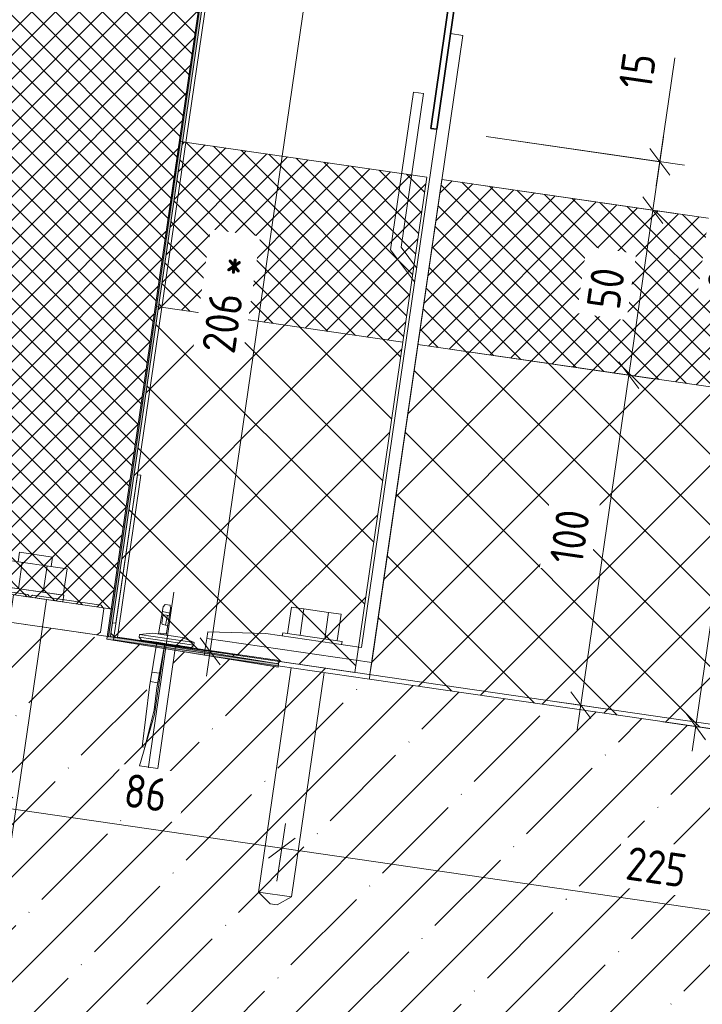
# Model space of a CAD drawing. Header units: millimetres. Extents: x 4450047 to 4451904, y 8380149 to 8380950.
# Tile 7 of 19: x 4450575 to 4450780, y 8380368 to 8380663. Entities that reach past the tile are written whole.
import ezdxf

# ---------------------------------------------------------------- set-up
doc = ezdxf.new("R2010")
doc.units = ezdxf.units.MM
for name, color, linetype, lineweight in [('Обобщенные модели', 7, 'Continuous', 18), ('Размеры', 7, 'Continuous', 9), ('Размеры-5', 7, 'Continuous', 9), ('Тонкие линии', 7, 'Continuous', 18), ('Элементы узлов', 7, 'Continuous', 18)]:
    doc.layers.add(name, color=color, linetype=linetype, lineweight=lineweight)
doc.styles.add('GOST Common', font='GOST_Common.ttf', dxfattribs={"width": 0.9, "height": 10})
doc.dimstyles.new('ADSK_Основной_2_0', dxfattribs={"dimscale": 304.8, "dimtxt": 10.05715, "dimasz": 0.023196, "dimexe": 0.024606, "dimexo": 0.049213, "dimgap": 0.008202, "dimtad": 1, "dimdec": 0, "dimzin": 0, "dimdsep": 46, "dimtxsty": 'GOST Common', "dimblk1": 'OBLIQUE', "dimblk2": 'OBLIQUE', "dimsah": 1, "dimcen": 0.09, "dimdle": 0.024606, "dimazin": 0, "dimtfac": 1, "dimtdec": 4, "dimtix": 1, "dimtmove": 1, "dimatfit": 3, "dimfxl": 1, "dimtvp": 1, "dimtfill": 1, "dimtolj": 1, "dimtzin": 0, "dimarcsym": 2})
doc.dimstyles.new('ADSK_Основной_2_0_1', dxfattribs={"dimscale": 304.8, "dimtxt": 10.05715, "dimasz": 0.023196, "dimexe": 0.024606, "dimexo": 0.049213, "dimgap": 0.008202, "dimtad": 1, "dimdec": 0, "dimzin": 0, "dimdsep": 46, "dimtxsty": 'GOST Common', "dimblk1": 'OBLIQUE', "dimblk2": 'OBLIQUE', "dimsah": 1, "dimcen": 0.09, "dimdle": 0.024606, "dimazin": 0, "dimtfac": 1, "dimtdec": 4, "dimtix": 1, "dimtmove": 0, "dimatfit": 3, "dimfxl": 1, "dimtvp": 1, "dimtfill": 1, "dimtolj": 1, "dimtzin": 0, "dimarcsym": 2})
pattern_1 = [(45, (4450656.543, 8289717.818), (-3.5355339, 3.5355339), []), (135, (4450656.543, 8289717.818), (-3.5355339, -3.5355339), [])]
pattern_2 = [(45, (4450656.543, 8289717.818), (-10.6066017, 10.6066017), []), (135, (4450656.543, 8289717.818), (-10.6066017, -10.6066017), [])]

# ---------------------------------------------------------------- blocks, each defined once
blk = doc.blocks.new('HILTI_s_Профиль_MFT-T - Профиль MFT-Ta 60x42x1_8 6m-21038455-Разрез 3-3')
at = {"layer": 'Обобщенные модели', "lineweight": 35}
for p, q in [((4450896.93, 8380662.67), (4450896.67, 8380660.89)), ((4450938.5, 8380656.63), (4450896.93, 8380662.67)), ((4450896.67, 8380660.89), (4450929.43, 8380656.13)), ((4450929.43, 8380656.13), (4450921.06, 8380598.54)), ((4450922.84, 8380598.28), (4450931.21, 8380655.87)), ((4450931.21, 8380655.87), (4450938.24, 8380654.85)), ((4450938.24, 8380654.85), (4450938.5, 8380656.63)), ((4450921.06, 8380598.54), (4450922.84, 8380598.28))]:
    blk.add_line(p, q, dxfattribs=at)
blk = doc.blocks.new('HILTI_s_Анкер_HRD-HF - HRD-HF 10x80-6062271-Разрез 3-3')
at = {"layer": 'Обобщенные модели'}
for p, q in [((4450878.13, 8380447.14), (4450879.28, 8380455.05)), ((4450879.28, 8380455.05), (4450883, 8380454.51)), ((4450881.85, 8380446.6), (4450883, 8380454.51)), ((4450883, 8380454.51), (4450890.42, 8380453.43)), ((4450889.27, 8380445.52), (4450890.42, 8380453.43)), ((4450890.42, 8380453.43), (4450894.14, 8380452.89)), ((4450894.14, 8380452.89), (4450892.99, 8380444.98)), ((4450876.65, 8380447.35), (4450876.51, 8380446.36)), ((4450876.65, 8380447.35), (4450894.47, 8380444.76)), ((4450894.32, 8380443.77), (4450894.47, 8380444.76)), ((4450879.17, 8380436.88), (4450869.39, 8380369.57)), ((4450879.29, 8380368.13), (4450889.07, 8380435.44)), ((4450869.39, 8380369.57), (4450872.87, 8380366.05)), ((4450879.29, 8380368.13), (4450869.39, 8380369.57)), ((4450874.95, 8380365.75), (4450872.87, 8380366.05)), ((4450874.95, 8380365.75), (4450879.29, 8380368.13))]:
    blk.add_line(p, q, dxfattribs=at)
blk = doc.blocks.new('HILTI_s_Кронштейн_MFT-MF_LM - Кронштейн MFT-MF 190 LM-8764719-Разрез 3-3')
at = {"layer": 'Обобщенные модели'}
for p, q in [((4450903.35, 8380438.42), (4450930.67, 8380626.44)), ((4450930.67, 8380626.44), (4450927.01, 8380626.98)), ((4450915.87, 8380609.4), (4450909, 8380562.15)), ((4450912.15, 8380562.95), (4450918.84, 8380608.96)), ((4450918.84, 8380608.96), (4450915.87, 8380609.4)), ((4450922.84, 8380598.28), (4450900.26, 8380442.91)), ((4450909, 8380562.15), (4450916.19, 8380552.52)), ((4450916.8, 8380556.71), (4450912.15, 8380562.95)), ((4450854.15, 8380447.59), (4450853.87, 8380445.61)), ((4450853.87, 8380445.61), (4450903.35, 8380438.42)), ((4450871.56, 8380447.08), (4450854.15, 8380447.59)), ((4450900.26, 8380442.91), (4450871.56, 8380447.08))]:
    blk.add_line(p, q, dxfattribs=at)
blk = doc.blocks.new('HILTI_s_Термомост_MFT-ISO_50x105x5_LM - Термомост MFT-ISO 50x105x5 LM-8779976-Разрез 3-3')
at = {"layer": 'Обобщенные модели'}
for p, q in [((4450853.87, 8380445.61), (4450853.34, 8380442)), ((4450853.87, 8380445.61), (4450903.35, 8380438.42)), ((4450853.34, 8380442), (4450853.15, 8380440.66)), ((4450902.63, 8380433.47), (4450853.15, 8380440.66)), ((4450902.82, 8380434.81), (4450903.35, 8380438.42)), ((4450902.63, 8380433.47), (4450902.82, 8380434.81))]:
    blk.add_line(p, q, dxfattribs=at)
blk = doc.blocks.new('HILTI_2D_Сталь оц_L - Оц_сталь L-21232961-Разрез 3-3')
at = {"layer": 'Элементы узлов'}
for p, q in [((4450603.26, 8380477.57), (4450610.45, 8380527.05)), ((4450604.39, 8380478.41), (4450611.44, 8380526.9)), ((4450611.44, 8380526.9), (4450610.45, 8380527.05)), ((4450652.88, 8380471.36), (4450604.39, 8380478.41)), ((4450652.74, 8380470.37), (4450603.26, 8380477.57)), ((4450652.74, 8380470.37), (4450652.88, 8380471.36))]:
    blk.add_line(p, q, dxfattribs=at)
blk = doc.blocks.new('Маленький дюбель гвоздь - Маленький дюбель гвоздь-21232962-Разрез 3-3')
at = {"layer": 'Элементы узлов', "color": 30, "true_color": 0xff7f00}
for p, q in [((4450621.36, 8380491.83), (4450613.16, 8380435.41)), ((4450616.76, 8380479.35), (4450618.12, 8380487.43)), ((4450616.76, 8380479.35), (4450618.12, 8380487.43)), ((4450618.12, 8380487.43), (4450618.77, 8380488.17)), ((4450618.12, 8380487.43), (4450618.77, 8380488.17)), ((4450618.77, 8380488.17), (4450620.21, 8380487.96)), ((4450618.77, 8380488.17), (4450620.21, 8380487.96)), ((4450620.35, 8380486.93), (4450619.04, 8380479.02)), ((4450620.35, 8380486.93), (4450619.04, 8380479.02)), ((4450620.21, 8380487.96), (4450620.35, 8380486.93)), ((4450620.21, 8380487.96), (4450620.35, 8380486.93)), ((4450618.01, 8380484.78), (4450617.69, 8380482.53)), ((4450620.12, 8380485.57), (4450617.89, 8380486.1)), ((4450618.23, 8380485.12), (4450618.01, 8380484.78)), ((4450620.01, 8380484.86), (4450618.23, 8380485.12)), ((4450618.87, 8380481.96), (4450619.43, 8380484.95)), ((4450617.69, 8380482.53), (4450617.83, 8380482.32)), ((4450617.9, 8380482.22), (4450618.11, 8380482.19)), ((4450618.11, 8380482.19), (4450619.49, 8380481.77)), ((4450611.08, 8380479.17), (4450610.96, 8380478.34)), ((4450610.96, 8380478.34), (4450611.08, 8380479.17)), ((4450627.36, 8380475.96), (4450610.96, 8380478.34)), ((4450610.96, 8380478.33), (4450611.6, 8380477.5)), ((4450611.6, 8380477.5), (4450610.96, 8380478.33)), ((4450615.04, 8380479.6), (4450611.08, 8380479.17)), ((4450611.08, 8380479.17), (4450615.04, 8380479.6)), ((4450627.48, 8380476.78), (4450611.08, 8380479.17)), ((4450623.91, 8380478.31), (4450615.04, 8380479.6)), ((4450615.04, 8380479.6), (4450623.91, 8380478.31)), ((4450619.04, 8380479.02), (4450616.76, 8380479.35)), ((4450617.22, 8380479.46), (4450617.01, 8380479.32)), ((4450619.09, 8380479.34), (4450617.24, 8380479.61)), ((4450618.29, 8380479.13), (4450618.34, 8380479.45)), ((4450627.48, 8380476.78), (4450623.91, 8380478.31)), ((4450623.91, 8380478.31), (4450627.48, 8380476.78)), ((4450611.6, 8380477.5), (4450616.22, 8380476.83)), ((4450626.64, 8380475.31), (4450611.6, 8380477.5)), ((4450614, 8380463.49), (4450616.22, 8380476.83)), ((4450616.22, 8380476.83), (4450614, 8380463.49)), ((4450618.67, 8380476.47), (4450615.57, 8380455.15)), ((4450618.67, 8380476.47), (4450615.57, 8380455.15)), ((4450616.22, 8380476.83), (4450618.67, 8380476.47)), ((4450616.22, 8380476.83), (4450618.67, 8380476.47)), ((4450616.25, 8380463.15), (4450618.67, 8380476.47)), ((4450618.67, 8380476.47), (4450616.54, 8380464.71)), ((4450621.78, 8380475.01), (4450621.92, 8380475.36)), ((4450621.78, 8380475.01), (4450621.85, 8380475.18)), ((4450621.85, 8380475.18), (4450621.92, 8380475.36)), ((4450621.92, 8380475.36), (4450621.95, 8380475.54)), ((4450621.95, 8380475.54), (4450622.17, 8380475.79)), ((4450621.95, 8380475.54), (4450622.06, 8380475.67)), ((4450622.17, 8380475.79), (4450622.52, 8380475.74)), ((4450622.17, 8380475.79), (4450622.52, 8380475.74)), ((4450622.52, 8380475.74), (4450622.63, 8380475.89)), ((4450622.63, 8380475.89), (4450626.64, 8380475.31)), ((4450622.63, 8380475.89), (4450623, 8380475.84)), ((4450626.64, 8380475.31), (4450627.36, 8380475.96)), ((4450627.36, 8380475.96), (4450626.64, 8380475.31)), ((4450627.36, 8380475.96), (4450627.48, 8380476.78)), ((4450627.48, 8380476.78), (4450627.36, 8380475.96)), ((4450616.54, 8380438.96), (4450621.78, 8380475.01)), ((4450616.54, 8380438.96), (4450621.78, 8380475.01)), ((4450617.06, 8380467.6), (4450614.74, 8380467.93)), ((4450611.85, 8380445.55), (4450614, 8380463.49)), ((4450614, 8380463.49), (4450611.85, 8380445.55)), ((4450616.54, 8380464.71), (4450614.26, 8380465.05)), ((4450616.54, 8380464.71), (4450616.25, 8380463.15)), ((4450616.25, 8380463.15), (4450615.48, 8380456.63)), ((4450615.48, 8380456.63), (4450616.25, 8380463.15)), ((4450615.57, 8380455.15), (4450611.01, 8380439.77)), ((4450615.57, 8380455.15), (4450611.01, 8380439.77)), ((4450615.48, 8380456.63), (4450612.68, 8380445.43)), ((4450612.68, 8380445.43), (4450615.48, 8380456.63)), ((4450612.68, 8380445.43), (4450611.85, 8380445.55)), ((4450611.85, 8380445.55), (4450612.68, 8380445.43)), ((4450611.01, 8380439.77), (4450616.54, 8380438.96)), ((4450611.01, 8380439.77), (4450616.54, 8380438.96))]:
    blk.add_line(p, q, dxfattribs=at)
blk = doc.blocks.new('HILTI_2D_Сталь оц_L - Оц_сталь L-21262238-Разрез 3-3')
at = {"layer": 'Элементы узлов'}
for p, q in [((4450522.81, 8380698.3), (4450522.66, 8380697.31)), ((4450522.66, 8380697.31), (4450631.87, 8380681.43)), ((4450522.81, 8380698.3), (4450633.01, 8380682.28)), ((4450633.01, 8380682.28), (4450603.98, 8380482.56)), ((4450631.87, 8380681.43), (4450602.99, 8380482.7)), ((4450602.99, 8380482.7), (4450603.98, 8380482.56))]:
    blk.add_line(p, q, dxfattribs=at)
blk = doc.blocks.new('Кронштейн несущий AGS500 в сборе - Кронштейн несущий AGS500 в сборе-21259519-Разрез 3-3')
at = {"layer": 'Элементы узлов'}
for p, q in [((4451743.85, 8380515.17), (4451723.27, 8380512.18)), ((4451744.99, 8380514.32), (4451743.85, 8380515.17)), ((4451745.99, 8380507.39), (4451744.99, 8380514.32)), ((4451721.88, 8380511.97), (4451682, 8380506.18)), ((4451722.68, 8380511.38), (4451721.88, 8380511.97)), ((4451723.27, 8380512.18), (4451722.68, 8380511.38)), ((4451679.34, 8380496.7), (4451745.15, 8380506.26)), ((4451745.15, 8380506.26), (4451745.99, 8380507.39))]:
    blk.add_line(p, q, dxfattribs=at)
blk = doc.blocks.new('Анкер_HST3 - Анкер-шпилька HST3 M10x110 50_30-15777006-Разрез 3-3')
at = {"layer": 'Элементы узлов'}
for p, q in [((4451567.44, 8380501.83), (4451577.33, 8380503.27)), ((4451567.44, 8380501.83), (4451567.85, 8380498.99)), ((4451577.33, 8380503.27), (4451577.75, 8380500.42)), ((4451563.09, 8380498.29), (4451582.51, 8380501.12)), ((4451569.09, 8380499.17), (4451570.24, 8380491.25)), ((4451576.51, 8380500.24), (4451577.66, 8380492.33)), ((4451582.51, 8380501.12), (4451583.66, 8380493.2)), ((4451564.24, 8380490.38), (4451563.09, 8380498.29)), ((4451583.85, 8380493.23), (4451564.05, 8380490.35)), ((4451583.66, 8380493.2), (4451564.24, 8380490.38)), ((4451584.13, 8380491.25), (4451583.85, 8380493.23)), ((4451564.05, 8380490.35), (4451564.34, 8380488.37)), ((4451564.34, 8380488.37), (4451584.13, 8380491.25)), ((4451579.19, 8380490.53), (4451592, 8380402.33)), ((4451569.29, 8380489.09), (4451582.11, 8380400.89)), ((4451582.11, 8380400.89), (4451592, 8380402.33)), ((4451591.01, 8380402.19), (4451593.15, 8380394.41)), ((4451583.1, 8380401.04), (4451583.26, 8380392.98)), ((4451583.26, 8380392.98), (4451593.15, 8380394.41))]:
    blk.add_line(p, q, dxfattribs=at)
blk = doc.blocks.new('DIMBLOCK7-Разрез 3-3')
at = {"layer": 'Размеры-5'}
for p, q in [((4450567.57, 8380417.54), (4450570.09, 8380434.86)), ((4450569.01, 8380427.44), (4450567.57, 8380417.54)), ((4450569.01, 8380427.44), (4450653.7, 8380415.13)), ((4450652.26, 8380405.23), (4450654.78, 8380422.55)), ((4450653.7, 8380415.13), (4450652.26, 8380405.23))]:
    blk.add_line(p, q, dxfattribs=at)
at = {"layer": 'Размеры-5', "lineweight": 18}
for p, q in [((4450569.01, 8380427.44), (4450573.02, 8380430.43)), ((4450569.01, 8380427.44), (4450565, 8380424.45)), ((4450653.7, 8380415.13), (4450657.71, 8380418.12)), ((4450653.7, 8380415.13), (4450649.69, 8380412.14))]:
    blk.add_line(p, q, dxfattribs=at)
at = {"layer": 'Размеры-5', "color": 0, "insert": (4450607.35, 8380437.6), "char_height": 10, "width": 15.1369, "attachment_point": 1, "rotation": 351.7307, "line_spacing_factor": 1.022761, "style": 'GOST Common', "bg_fill": 3, "box_fill_scale": 1.25, "bg_fill_color": 256, "bg_fill_true_color": 13158600, "bg_fill_transparency": 0}
blk.add_mtext('86', dxfattribs=at)
blk = doc.blocks.new('_Oblique')
at = {"color": 0, "linetype": 'ByBlock', "lineweight": -2}
blk.add_line((-0.5, -0.5), (0.5, 0.5), dxfattribs=at)
blk = doc.blocks.new('DIMBLOCK8-Разрез 3-3')
at = {"layer": 'Размеры-5'}
for p, q in [((4450652.26, 8380405.23), (4450654.78, 8380422.55)), ((4450653.7, 8380415.13), (4450652.26, 8380405.23)), ((4450653.7, 8380415.13), (4450876.36, 8380382.77)), ((4450874.92, 8380372.87), (4450877.44, 8380390.19)), ((4450876.36, 8380382.77), (4450874.92, 8380372.87))]:
    blk.add_line(p, q, dxfattribs=at)
at = {"layer": 'Размеры-5', "lineweight": 18}
for p, q in [((4450653.7, 8380415.13), (4450657.71, 8380418.12)), ((4450653.7, 8380415.13), (4450649.69, 8380412.14)), ((4450876.36, 8380382.77), (4450880.37, 8380385.76)), ((4450876.36, 8380382.77), (4450872.35, 8380379.78))]:
    blk.add_line(p, q, dxfattribs=at)
at = {"layer": 'Размеры-5', "color": 0, "insert": (4450757.91, 8380415.72), "char_height": 10, "width": 22.7053, "attachment_point": 1, "rotation": 351.7307, "line_spacing_factor": 1.022761, "style": 'GOST Common', "bg_fill": 3, "box_fill_scale": 1.25, "bg_fill_color": 256, "bg_fill_true_color": 13158600, "bg_fill_transparency": 0}
blk.add_mtext('225', dxfattribs=at)
blk = doc.blocks.new('DIMBLOCK15-Разрез 3-3')
at = {"layer": 'Размеры-5'}
for p, q in [((4450771.61, 8380652.02), (4450769.7, 8380638.92)), ((4450769.7, 8380638.92), (4450766.03, 8380613.67)), ((4450715.02, 8380628.48), (4450774.51, 8380619.84)), ((4450767.08, 8380620.91), (4450715.02, 8380628.48)), ((4450768.16, 8380628.34), (4450764.98, 8380606.42)), ((4450712.03, 8380614.12), (4450772.4, 8380605.34)), ((4450764.98, 8380606.42), (4450712.03, 8380614.12))]:
    blk.add_line(p, q, dxfattribs=at)
at = {"layer": 'Размеры-5', "lineweight": 18}
for p, q in [((4450767.08, 8380620.91), (4450764.09, 8380624.92)), ((4450767.08, 8380620.91), (4450770.07, 8380616.91)), ((4450764.98, 8380606.42), (4450761.99, 8380610.43)), ((4450764.98, 8380606.42), (4450767.97, 8380602.41))]:
    blk.add_line(p, q, dxfattribs=at)
at = {"layer": 'Размеры-5', "color": 0, "insert": (4450754.65, 8380643.63), "char_height": 10, "width": 12.8868, "attachment_point": 1, "rotation": 81.7307, "line_spacing_factor": 1.022761, "style": 'GOST Common', "bg_fill": 3, "box_fill_scale": 1.25, "bg_fill_color": 256, "bg_fill_true_color": 13158600, "bg_fill_transparency": 0}
blk.add_mtext('15', dxfattribs=at)
blk = doc.blocks.new('DIMBLOCK16-Разрез 3-3')
at = {"layer": 'Размеры-5'}
for p, q in [((4450712.03, 8380614.12), (4450772.4, 8380605.34)), ((4450764.98, 8380606.42), (4450712.03, 8380614.12)), ((4450764.98, 8380606.42), (4450757.79, 8380556.94)), ((4450704.83, 8380564.64), (4450765.21, 8380555.86)), ((4450757.79, 8380556.94), (4450704.83, 8380564.64))]:
    blk.add_line(p, q, dxfattribs=at)
at = {"layer": 'Размеры-5', "lineweight": 18}
for p, q in [((4450764.98, 8380606.42), (4450761.99, 8380610.43)), ((4450764.98, 8380606.42), (4450767.97, 8380602.41)), ((4450757.79, 8380556.94), (4450754.8, 8380560.95)), ((4450757.79, 8380556.94), (4450760.78, 8380552.93))]:
    blk.add_line(p, q, dxfattribs=at)
at = {"layer": 'Размеры-5', "color": 0, "insert": (4450745.07, 8380577.68), "char_height": 10, "width": 15.1369, "attachment_point": 1, "rotation": 81.7307, "line_spacing_factor": 1.022761, "style": 'GOST Common', "bg_fill": 3, "box_fill_scale": 1.25, "bg_fill_color": 256, "bg_fill_true_color": 13158600, "bg_fill_transparency": 0}
blk.add_mtext('50', dxfattribs=at)
blk = doc.blocks.new('DIMBLOCK17-Разрез 3-3')
at = {"layer": 'Размеры-5'}
for p, q in [((4450704.83, 8380564.64), (4450765.21, 8380555.86)), ((4450757.79, 8380556.94), (4450704.83, 8380564.64)), ((4450757.79, 8380556.94), (4450742.33, 8380450.56)), ((4450733.51, 8380459.42), (4450750.83, 8380456.9)), ((4450743.4, 8380457.98), (4450733.51, 8380459.42))]:
    blk.add_line(p, q, dxfattribs=at)
at = {"layer": 'Размеры-5', "lineweight": 18}
for p, q in [((4450757.79, 8380556.94), (4450754.8, 8380560.95)), ((4450757.79, 8380556.94), (4450760.78, 8380552.93)), ((4450743.4, 8380457.98), (4450740.41, 8380461.99)), ((4450743.4, 8380457.98), (4450746.39, 8380453.97))]:
    blk.add_line(p, q, dxfattribs=at)
at = {"layer": 'Размеры-5', "color": 0, "insert": (4450733.96, 8380501.27), "char_height": 10, "width": 20.4552, "attachment_point": 1, "rotation": 81.7307, "line_spacing_factor": 1.022761, "style": 'GOST Common', "bg_fill": 3, "box_fill_scale": 1.25, "bg_fill_color": 256, "bg_fill_true_color": 13158600, "bg_fill_transparency": 0}
blk.add_mtext('100', dxfattribs=at)
blk = doc.blocks.new('DIMBLOCK18-Разрез 3-3')
at = {"layer": 'Размеры-5'}
for p, q in [((4450592.03, 8380761.54), (4450825.54, 8380727.6)), ((4450818.11, 8380728.68), (4450592.03, 8380761.54)), ((4450819.19, 8380736.1), (4450776.77, 8380444.18)), ((4450767.95, 8380453.04), (4450785.27, 8380450.53)), ((4450777.85, 8380451.61), (4450767.95, 8380453.04))]:
    blk.add_line(p, q, dxfattribs=at)
at = {"layer": 'Размеры-5', "lineweight": 18}
for p, q in [((4450818.11, 8380728.68), (4450815.12, 8380732.69)), ((4450818.11, 8380728.68), (4450821.1, 8380724.67)), ((4450777.85, 8380451.61), (4450774.86, 8380455.61)), ((4450777.85, 8380451.61), (4450780.84, 8380447.6))]:
    blk.add_line(p, q, dxfattribs=at)
at = {"layer": 'Размеры-5', "color": 0, "insert": (4450781.21, 8380583.02), "char_height": 10, "width": 22.7053, "attachment_point": 1, "rotation": 81.7307, "line_spacing_factor": 1.022761, "style": 'GOST Common', "bg_fill": 3, "box_fill_scale": 1.25, "bg_fill_color": 256, "bg_fill_true_color": 13158600, "bg_fill_transparency": 0}
blk.add_mtext('280', dxfattribs=at)
blk = doc.blocks.new('DIMBLOCK20-Разрез 3-3')
at = {"layer": 'Размеры-5'}
for p, q in [((4450662.98, 8380685.5), (4450631.18, 8380466.71)), ((4450647.85, 8380680.12), (4450669.32, 8380677)), ((4450661.9, 8380678.08), (4450647.85, 8380680.12)), ((4450614.08, 8380476.78), (4450639.68, 8380473.06)), ((4450632.26, 8380474.13), (4450614.08, 8380476.78))]:
    blk.add_line(p, q, dxfattribs=at)
at = {"layer": 'Размеры-5', "lineweight": 18}
for p, q in [((4450661.9, 8380678.08), (4450658.91, 8380682.09)), ((4450661.9, 8380678.08), (4450664.89, 8380674.07)), ((4450632.26, 8380474.13), (4450629.27, 8380478.14)), ((4450632.26, 8380474.13), (4450635.25, 8380470.13))]:
    blk.add_line(p, q, dxfattribs=at)
at = {"layer": 'Размеры-5', "color": 0, "insert": (4450629.65, 8380564.43), "char_height": 10, "width": 33.7511, "attachment_point": 1, "rotation": 81.7307, "line_spacing_factor": 1.022761, "style": 'GOST Common', "bg_fill": 3, "box_fill_scale": 1.25, "bg_fill_color": 256, "bg_fill_true_color": 13158600, "bg_fill_transparency": 0}
blk.add_mtext('206 *', dxfattribs=at)

msp = doc.modelspace()

# ---------------------------------------------------------------- hatches: boundary and pattern name
at = {"layer": 'Элементы узлов'}
h = msp.add_hatch(dxfattribs=at)
h.set_pattern_fill('FP_1', color=256, style=0, pattern_type=2)
h.set_pattern_definition(pattern_1)
h.paths.add_polyline_path([(4450602.58, 8380486.83), (4450630.74, 8380680.59), (4450543, 8380693.34), (4450543.15, 8380694.33), (4450631.2, 8380681.53), (4450631.23, 8380681.74), (4450433.31, 8380710.5), (4450405.09, 8380516.3), (4450471.54, 8380506.64), (4450485.81, 8380604.85), (4450493.58, 8380603.72), (4450499.12, 8380641.82), (4450548.6, 8380634.62), (4450543.06, 8380596.53), (4450549.15, 8380595.65), (4450534.76, 8380496.69), (4450602.39, 8380486.86)])
h.paths.add_polyline_path([(4450555.04, 8380558.62), (4450548.61, 8380559.55), (4450550.48, 8380572.42), (4450556.91, 8380571.48)])
at = {"layer": 'Элементы узлов', "true_color": 0x0000a0}
msp.add_hatch(color=174, dxfattribs=at).paths.add_polyline_path([(4450652.58, 8380469.39), (4450652.74, 8380470.37), (4450602.39, 8380478.57), (4450631.87, 8380681.43), (4450543.15, 8380694.33), (4450543, 8380693.34), (4450630.74, 8380680.59), (4450601.26, 8380477.74), (4450651.78, 8380469.52)])
at = {"layer": 'Элементы узлов'}
h = msp.add_hatch(dxfattribs=at)
h.set_pattern_fill('FP_1', color=256, style=0, pattern_type=2)
h.set_pattern_definition(pattern_1)
h.paths.add_polyline_path([(4450689.99, 8380566.79), (4450697.18, 8380616.27), (4450623.95, 8380626.92), (4450616.76, 8380577.44), (4450686.34, 8380567.33)])
h = msp.add_hatch(dxfattribs=at)
h.set_pattern_fill('FP_1', color=256, style=0, pattern_type=2)
h.set_pattern_definition(pattern_1)
h.paths.add_polyline_path([(4450912.65, 8380534.43), (4450919.84, 8380583.91), (4450701.73, 8380615.61), (4450694.54, 8380566.13), (4450900.26, 8380536.23)])
h = msp.add_hatch(dxfattribs=at)
h.set_pattern_fill('FP_2', color=256, style=0, pattern_type=2)
h.set_pattern_definition(pattern_2)
h.paths.add_polyline_path([(4450675.61, 8380467.83), (4450689.99, 8380566.79), (4450616.76, 8380577.44), (4450602.39, 8380478.57), (4450607.56, 8380477.72), (4450668.67, 8380468.84)])
h = msp.add_hatch(dxfattribs=at)
h.set_pattern_fill('FP_2', color=256, style=0, pattern_type=2)
h.set_pattern_definition(pattern_2)
h.paths.add_polyline_path([(4450898.07, 8380434.13), (4450912.65, 8380534.43), (4450694.54, 8380566.13), (4450679.97, 8380465.83), (4450890.22, 8380435.27)])
h = msp.add_hatch(dxfattribs=at)
h.set_pattern_fill('FP_3', color=256, style=0, pattern_type=2)
h.set_pattern_definition([(45, (4450656.543, 8289717.818), (-15.715448, 15.715448), []), (45, (4450672.258, 8289717.818), (-15.715448, 15.715448), [27.781, -5.556, 0.16764, -5.389])])
h.paths.add_polyline_path([(4451484.22, 8380467.55), (4451484.22, 8380468.34), (4451484.11, 8380468.32)])
h.paths.add_polyline_path([(4451470.17, 8380465.51), (4451470.07, 8380466.28), (4451469.1, 8380466.14), (4451469.21, 8380465.37)])
h.paths.add_polyline_path([(4451455.01, 8380463.31), (4451456.37, 8380463.51), (4451452.32, 8380463.51), (4451452.32, 8380463.7), (4451437.81, 8380461.59), (4451437.81, 8380460.81), (4451454.84, 8380463.28)])
h.paths.add_polyline_path([(4451078.18, 8380207.22), (4451894.96, 8380325.93), (4451894.96, 8380528.03), (4451755.63, 8380507.78), (4451801.02, 8380513.6), (4451801.15, 8380512.61), (4451749.58, 8380506), (4451749.45, 8380506.89), (4451549.86, 8380477.82), (4451549.96, 8380476.99), (4451498.66, 8380468.64), (4451498.5, 8380469.59), (4451481.35, 8380467.14), (4451481.35, 8380467.92), (4451474.09, 8380466.87), (4451474.09, 8380466.05), (4451465.71, 8380464.87), (4451465.6, 8380465.63), (4451465.42, 8380465.61), (4451465.52, 8380464.81), (4451080.6, 8380408.97), (4450898.27, 8380435.47), (4450898.07, 8380434.13), (4450679.97, 8380465.83), (4450680.16, 8380467.17), (4450607.56, 8380477.72), (4450652.74, 8380470.37), (4450652.58, 8380469.39), (4450601.26, 8380477.74), (4450601.39, 8380478.62), (4450244.82, 8380530.44), (4450216.06, 8380332.52), (4451031.47, 8380214.01)])
h.paths.add_polyline_path([(4451877.55, 8380454.98), (4451877.55, 8380454.98), (4451879.14, 8380455.21)])
h.paths.add_polyline_path([(4451881.34, 8380455.53), (4451881.34, 8380455.53), (4451882.94, 8380455.76)])
h.paths.add_polyline_path([(4451882.94, 8380455.76), (4451882.94, 8380455.76), (4451884.02, 8380455.92)])
h.paths.add_polyline_path([(4451434.74, 8380460.36), (4451434.63, 8380461.13), (4451434.02, 8380461.04), (4451434.02, 8380460.36)])
h.paths.add_polyline_path([(4451459.58, 8380463.97), (4451459.61, 8380463.98), (4451459.58, 8380464.76)])
h.paths.add_polyline_path([(4451460.76, 8380464.15), (4451460.8, 8380464.15), (4451460.65, 8380464.91)])
h.paths.add_polyline_path([(4451475.15, 8380466.22), (4451475.15, 8380466.24), (4451475.22, 8380466.22)])
h.paths.add_polyline_path([(4451475, 8380466.18), (4451475, 8380466.22), (4451475, 8380466.18)])
h.paths.add_polyline_path([(4451475.88, 8380466.34), (4451475.88, 8380466.34), (4451476.09, 8380466.34)])
h.paths.add_polyline_path([(4451533.44, 8380475.31), (4451543.67, 8380476.98), (4451533.44, 8380475.49)])

# ---------------------------------------------------------------- linework, layer by layer
at = {"layer": 'Тонкие линии'}
for p, q in [((4450602.9, 8380486.78), (4450631.23, 8380681.74)), ((4450630.74, 8380680.59), (4450601.26, 8380477.74)), ((4450602.39, 8380478.57), (4450631.87, 8380681.43)), ((4450623.28, 8380627.02), (4450616.09, 8380577.54)), ((4450697.18, 8380616.27), (4450623.28, 8380627.02)), ((4450689.99, 8380566.79), (4450697.18, 8380616.27)), ((4450701.73, 8380615.61), (4450694.54, 8380566.13)), ((4450919.84, 8380583.91), (4450701.73, 8380615.61)), ((4450616.09, 8380577.54), (4450601.71, 8380478.57)), ((4450616.09, 8380577.54), (4450689.99, 8380566.79)), ((4450689.99, 8380566.79), (4450616.09, 8380577.54)), ((4450675.61, 8380467.83), (4450689.99, 8380566.79)), ((4450694.54, 8380566.13), (4450680.16, 8380467.17)), ((4450694.54, 8380566.13), (4450912.65, 8380534.43)), ((4450912.65, 8380534.43), (4450694.54, 8380566.13)), ((4451078.18, 8380409.33), (4450244.82, 8380530.44)), ((4450534.76, 8380496.69), (4450602.9, 8380486.78)), ((4450601.71, 8380478.57), (4450675.61, 8380467.83)), ((4450652.74, 8380470.37), (4450602.39, 8380478.57)), ((4450601.26, 8380477.74), (4450652.58, 8380469.39)), ((4450652.58, 8380469.39), (4450652.74, 8380470.37)), ((4450680.16, 8380467.17), (4450679.97, 8380465.83)), ((4450679.97, 8380465.83), (4450898.07, 8380434.13))]:
    msp.add_line(p, q, dxfattribs=at)

# ---------------------------------------------------------------- block references
at = {"layer": 'Обобщенные модели'}
for name in ['HILTI_s_Профиль_MFT-T - Профиль MFT-Ta 60x42x1_8 6m-21038455-Разрез 3-3', 'HILTI_s_Кронштейн_MFT-MF_LM - Кронштейн MFT-MF 190 LM-8764719-Разрез 3-3', 'HILTI_s_Анкер_HRD-HF - HRD-HF 10x80-6062271-Разрез 3-3', 'HILTI_s_Термомост_MFT-ISO_50x105x5_LM - Термомост MFT-ISO 50x105x5 LM-8779976-Разрез 3-3']:
    msp.add_blockref(name, (-222.66, 32.36), dxfattribs=at)
at = {"layer": 'Элементы узлов'}
for name in ['HILTI_2D_Сталь оц_L - Оц_сталь L-21262238-Разрез 3-3', 'HILTI_2D_Сталь оц_L - Оц_сталь L-21232961-Разрез 3-3']:
    msp.add_blockref(name, (0, 0), dxfattribs=at)
at = {"layer": 'Элементы узлов', "rotation": 343.4614237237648}
for name, p in [('Кронштейн несущий AGS500 в сборе - Кронштейн несущий AGS500 в сборе-21259519-Разрез 3-3', (-2202572.55, 1613926.15)), ('Анкер_HST3 - Анкер-шпилька HST3 M10x110 50_30-15777006-Разрез 3-3', (-2202424.11, 1613904.58))]:
    msp.add_blockref(name, p, dxfattribs=at)
at = {"layer": 'Элементы узлов', "color": 30, "true_color": 0xff7f00}
msp.add_blockref('Маленький дюбель гвоздь - Маленький дюбель гвоздь-21232962-Разрез 3-3', (0, 0), dxfattribs=at)

# ---------------------------------------------------------------- next in the draw order: dimensions: what is measured, and where the dimension line sits
at = {"layer": 'Размеры'}
dim = msp.add_linear_dim(base=(4450764.98, 8380606.42), p1=(4450700.18, 8380630.64), p2=(4450697.18, 8380616.27), angle=81.7307, dimstyle='ADSK_Основной_2_0', override={"dimpost": '<>', "dimfxl": 14.672872}, dxfattribs=at)
dim.commit()
dim.dimension.update_dxf_attribs({"geometry": 'DIMBLOCK15-Разрез 3-3', "text_midpoint": (4450762.18, 8380649.05), "dimtype": 160, "text_rotation": 81.7307})
dim = msp.add_linear_dim(base=(4450653.7, 8380415.13), p1=(4450569.73, 8380432.39), p2=(4450654.42, 8380420.08), angle=351.7307, dimstyle='ADSK_Основной_2_0_1', override={"dimpost": '<>', "dimfxl": 85.579271}, dxfattribs=at)
dim.commit()
dim.dimension.update_dxf_attribs({"geometry": 'DIMBLOCK7-Разрез 3-3', "text_midpoint": (4450612.43, 8380428.71)})

# ---------------------------------------------------------------- next in the draw order: dimensions: what is measured, and where the dimension line sits
for base, p1, p2, angle, override, picture, middle in [((4450757.79, 8380556.94), (4450697.18, 8380616.27), (4450689.99, 8380566.79), 81.7307, {"dimpost": '<>', "dimfxl": 50}, 'DIMBLOCK16-Разрез 3-3', (4450753.96, 8380582.76)), ((4450876.36, 8380382.77), (4450654.42, 8380420.08), (4450877.08, 8380387.72), 351.7307, {"dimpost": '<>', "dimfxl": 225}, 'DIMBLOCK8-Разрез 3-3', (4450766.11, 8380406.37))]:
    dim = msp.add_linear_dim(base=base, p1=p1, p2=p2, angle=angle, dimstyle='ADSK_Основной_2_0_1', override=override, dxfattribs=at)
    dim.commit()
    dim.dimension.update_dxf_attribs({"geometry": picture, "text_midpoint": middle})

# ---------------------------------------------------------------- next in the draw order: dimensions: what is measured, and where the dimension line sits
dim = msp.add_linear_dim(base=(4450743.4, 8380457.98), p1=(4450689.99, 8380566.79), p2=(4450748.35, 8380457.26), angle=81.7307, dimstyle='ADSK_Основной_2_0_1', override={"dimpost": '<>', "dimfxl": 124.110332}, dxfattribs=at)
dim.commit()
dim.dimension.update_dxf_attribs({"geometry": 'DIMBLOCK17-Разрез 3-3', "text_midpoint": (4450743.17, 8380508.54)})

# ---------------------------------------------------------------- next in the draw order: dimensions: what is measured, and where the dimension line sits
dim = msp.add_linear_dim(base=(4450777.85, 8380451.61), p1=(4450577.19, 8380763.69), p2=(4450782.79, 8380450.89), angle=81.7307, dimstyle='ADSK_Основной_2_0_1', override={"dimpost": '<>', "dimfxl": 374.327489}, dxfattribs=at)
dim.commit()
dim.dimension.update_dxf_attribs({"geometry": 'DIMBLOCK18-Разрез 3-3', "text_midpoint": (4450790.56, 8380591.22)})

# ---------------------------------------------------------------- next in the draw order: dimensions: what is measured, and where the dimension line sits
dim = msp.add_linear_dim(base=(4450632.26, 8380474.13), p1=(4450633.01, 8380682.28), p2=(4450599.23, 8380478.93), angle=81.7307, dimstyle='ADSK_Основной_2_0_1', override={"dimpost": '<>*', "dimfxl": 206.131218}, dxfattribs=at)
dim.commit()
dim.dimension.update_dxf_attribs({"geometry": 'DIMBLOCK20-Разрез 3-3', "text_midpoint": (4450639.66, 8380577.19)})

doc.saveas('drawing.dxf')
